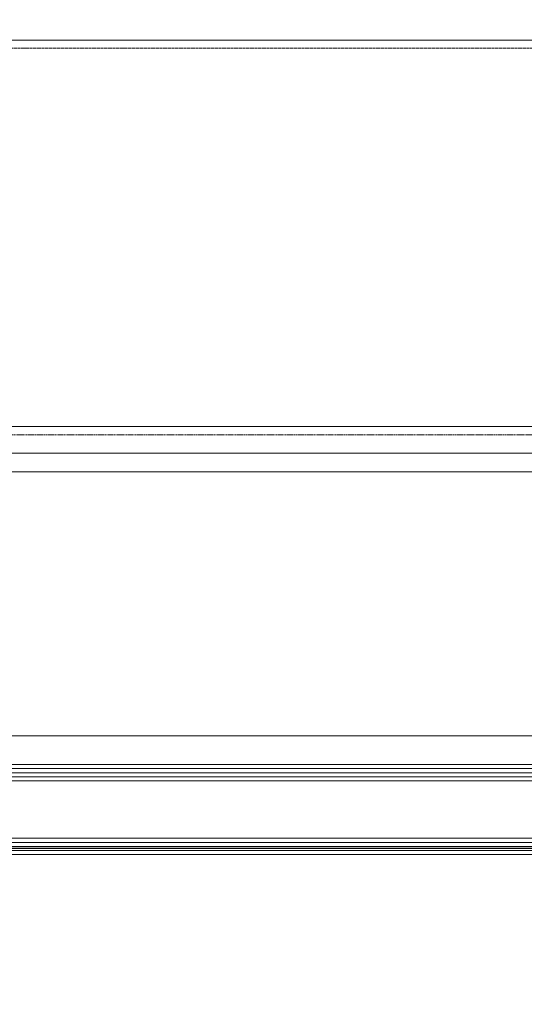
# Model space of a CAD drawing. Header units: millimetres. Extents: x -226731 to 126254, y -16359 to 60195.
# Tile 137 of 256: x -156491 to -156367, y 10462 to 10702. Entities that reach past the tile are written whole.
import ezdxf

# ---------------------------------------------------------------- set-up
doc = ezdxf.new("R2010")
doc.units = ezdxf.units.MM
doc.header["$LTSCALE"] = 0.1
doc.header["$MEASUREMENT"] = 0
doc.linetypes.add('HIDDEN', pattern=[0.375, 0.25, -0.125])
for name, color, linetype, lineweight in [('0_CCE_ FF_SIDE WALL SPRINKLER', 6, 'Continuous', 0), ('3_Hatch', 8, 'Continuous', 0), ('SPRINKLER COVERAGE AREA', 1, 'Continuous', 9)]:
    doc.layers.add(name, color=color, linetype=linetype, lineweight=lineweight)
doc.layers.add('AREA LINE', color=3, linetype='Continuous', plot=False)
doc.layers.add('FIRE FIGHTING SERVICES', color=5, linetype='Continuous')

# ---------------------------------------------------------------- blocks, each defined once
blk = doc.blocks.new('*U427')
at = {"layer": '3_Hatch', "color": 8}
for p, q in [((29.99, 199.78), (979.97, 199.78)), ((28.4, 105.47), (979.97, 105.47)), ((30.03, 98.97), (979.97, 98.97)), ((29.51, 94.41), (979.97, 94.41)), ((29.56, 30.01), (979.97, 30.01)), ((979.97, 23, 0), (7.48, 23)), ((979.97, 22, 0), (7.48, 22)), ((979.97, 21, 0), (7.48, 21)), ((979.97, 20, 0), (7.48, 20)), ((979.97, 19, 0), (7.48, 19)), ((979.97, 5, 0), (7.48, 5)), ((979.97, 4, 0), (7.48, 4)), ((979.97, 3, 0), (7.48, 3)), ((979.97, 2, 0), (7.48, 2)), ((979.97, 1, 0), (7.48, 1))]:
    blk.add_line(p, q, dxfattribs=at)
at = {"layer": '3_Hatch', "color": 8, "linetype": 'HIDDEN', "ltscale": 5}
blk.add_line((29.99, 197.78), (979.97, 197.78), dxfattribs=at)
at = {"layer": '3_Hatch', "color": 8, "linetype": 'HIDDEN'}
blk.add_line((30.03, 103.48), (979.97, 103.48), dxfattribs=at)
blk = doc.blocks.new('A$C2AD535C3')
at = {"layer": 'SPRINKLER COVERAGE AREA', "color": 1}
blk.add_circle((0, 0), 2500, dxfattribs=at)
blk = doc.blocks.new('G$C3584CA52')
at = {"layer": '0_CCE_ FF_SIDE WALL SPRINKLER', "color": 240, "xscale": -0.6, "yscale": 0.6, "zscale": 0.6}
for p in [(5355.33, -9259), (7904.64, -9259)]:
    blk.add_blockref('A$C2AD535C3', p, dxfattribs=at)

msp = doc.modelspace()

# ---------------------------------------------------------------- linework, layer by layer
at = {"layer": 'AREA LINE', "color": 8}
msp.add_lwpolyline([(-164851.16, 10499.63), (-155388.73, 10499.63), (-155388.73, 11199.63), (-154208.69, 11199.63), (-154208.69, 10499.63), (-152367.94, 10499.63)], dxfattribs=at)

# ---------------------------------------------------------------- block references
at = {"layer": '3_Hatch', "color": 8}
msp.add_blockref('*U427', (-156608.71, 10497.02, 0), dxfattribs=at)
at = {"layer": 'FIRE FIGHTING SERVICES'}
msp.add_blockref('G$C3584CA52', (-163018.33, 21220.5), dxfattribs=at)

doc.saveas('drawing.dxf')
